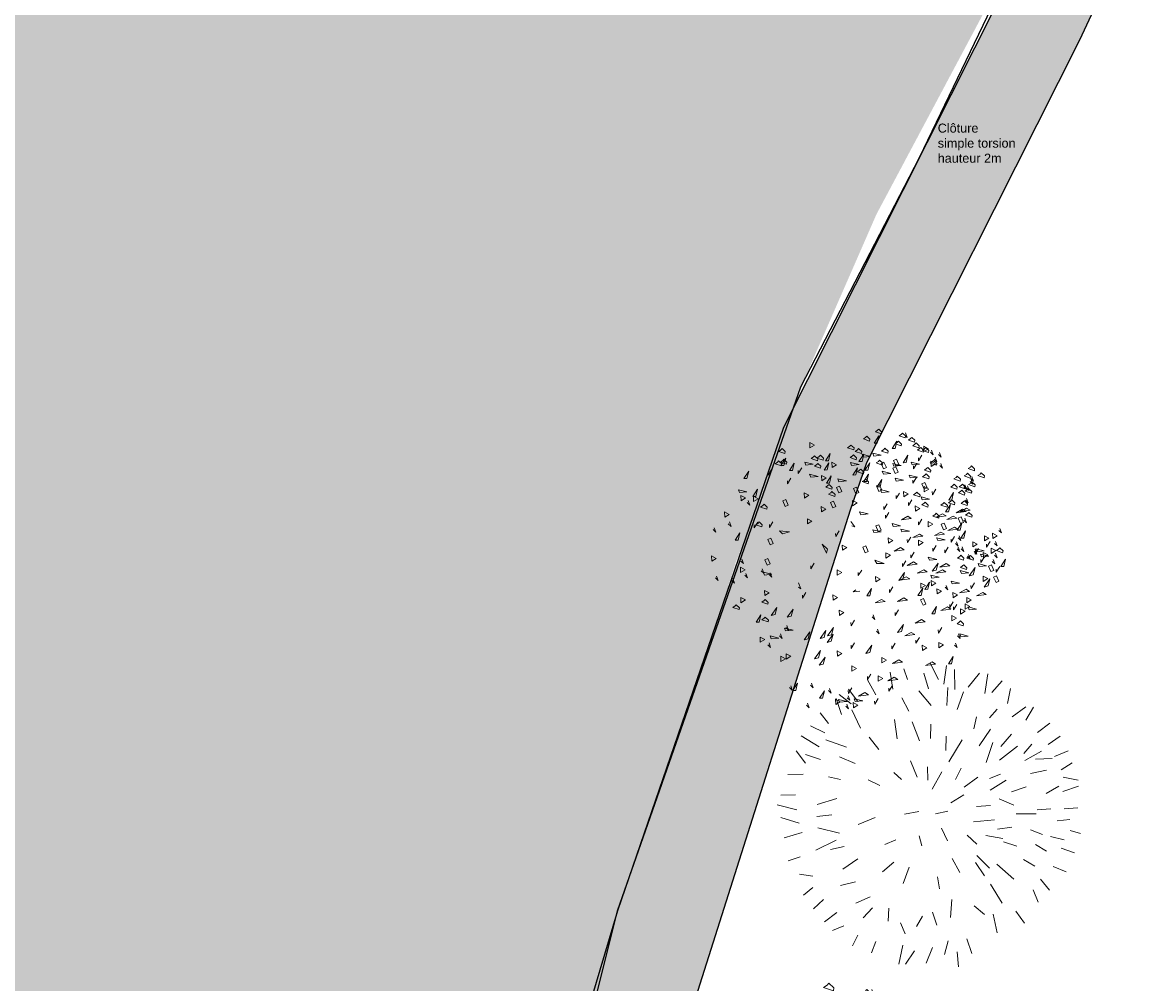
# Model space of a CAD drawing. Header units: centimetres. Extents: x 100159 to 225226, y -81380 to -23241.
# Tile 97 of 139: x 191136 to 193606, y -48531 to -46401. Entities that reach past the tile are written whole.
import ezdxf
from ezdxf.xclip import XClip

# ---------------------------------------------------------------- set-up
doc = ezdxf.new("R2010")
doc.units = ezdxf.units.CM
doc.header["$XCLIPFRAME"] = 2
doc.layers.get('0').update_dxf_attribs({"lineweight": 5})
for name, color, linetype in [('23', 63, 'Continuous'), ('36', 7, 'Continuous'), ('A-Mar-P-TX-légende', 7, 'Continuous'), ('DDL-PLAN MASSE PAYSAGE', 7, 'Continuous')]:
    doc.layers.add(name, color=color, linetype=linetype)
doc.layers.add('24', color=7, linetype='Continuous', lineweight=15, true_color=0x99ad58)
doc.layers.add('DDL- PAYSAGE HACHURES', color=7, linetype='Continuous', lineweight=15, true_color=0x99ad58)
doc.layers.add('A-Mar-P-TR-esv-massifs', color=7, linetype='Continuous', true_color=0x99ad58)
doc.styles.get("Standard").update_dxf_attribs({"font": 'arial.ttf'})

# ---------------------------------------------------------------- blocks, each defined once
blk = doc.blocks.new('17.07 CADASTRE')
at = {"layer": '23'}
h = blk.add_hatch(dxfattribs=at)
h.set_pattern_fill('CROSS', color=9, scale=0.122312, angle=-74.5126)
h.set_pattern_definition([(285.487436, (-1752.3689, 119.6183), (0.95587097, -0.5410825), [0.38833935, -1.16501804]), (15.487436, (-1752.5042, 119.37936), (0.5410825, 0.95587097), [0.38833935, -1.16501804])])
h.paths.add_polyline_path([(296.556, 77.111), (237.111, 55.333), (234.333, 63.889), (230.222, 79.222), (287.333, 104.778), (286, 108.667), (283.764, 107.684), (283.586, 107.684), (284.556, 108.111), (281.778, 113.778), (279.556, 117), (276.889, 119.556), (274.222, 121.222), (271, 122.222), (267.222, 123.778), (264.111, 125.444), (253.889, 127.667), (249.222, 128.444), (241, 128.111), (233.111, 127.444), (216.889, 124.444), (201.667, 120.778), (176.222, 114.111), (165.556, 111.111), (124.556, 102.444), (122.333, 102.222), (76.778, 95.667), (65.222, 94.333), (35.444, 90.111), (31.667, 89.667), (13.222, 87.017), (13.222, 11), (305.953, 11), (306.333, 20.889), (306.457, 20.91), (306.778, 27.444), (306.556, 41.222), (304.889, 48.667)])
h.paths.add_polyline_path([(382.444, 188.112), (366.222, 179.889), (324.333, 156.222), (321.556, 150.111), (319.889, 143.222), (318.444, 140), (316.333, 136.444), (312.889, 132.222), (311, 129.556), (309.667, 127), (309.222, 124.889), (309.111, 121.556), (313, 67.111), (320.889, 34.556), (323.889, 23), (326.72, 11), (382.444, 11)])
h.paths.add_polyline_path([(114.441, 168.682), (114.556, 172.222), (114.765, 174.055), (114.889, 176.111), (115.444, 180), (117, 187), (119.807, 200.743), (131.778, 243.333), (132.667, 246.889), (134.333, 259.778), (123.889, 263.889), (95.589, 275.588), (95.778, 276.111), (116.444, 322.667), (114.867, 324.739), (110, 330.778), (101, 340.111), (94.778, 345.889), (88.111, 351.333), (84.333, 354.222), (77.667, 358.667), (70, 363), (64.667, 366.778), (62.667, 368.556), (61, 370.778), (59.667, 373.333), (57.444, 376.444), (55, 379.889), (50.444, 384.111), (47.778, 386.111), (42.889, 389.333), (34.778, 392.222), (29.778, 390.222), (28, 389.111), (23.444, 385.111), (19.596, 381.153), (45.333, 361.111), (41.87, 356.754), (41.556, 357), (39.111, 354), (13.222, 374.341), (13.222, 359.889), (17.111, 358.444), (17.556, 359.444), (21.111, 358), (20.778, 357), (22.556, 356.333), (22.889, 357.333), (29.222, 354.889), (26.333, 347.667), (22.889, 349), (21.556, 345.667), (17.889, 347.111), (18.556, 348.889), (13.222, 350.98), (13.222, 268.872), (22.444, 266.333), (20.333, 258.444), (13.222, 260.467), (13.222, 114.187), (18.444, 116), (18.889, 112.778), (28.889, 113.333), (38.667, 115.778), (41.333, 115.778), (59.333, 118.667), (82, 120.333), (98.222, 123.111), (115.889, 127.889), (114.889, 141.889), (114.853, 142.698), (114.556, 146.667), (114.435, 152.182), (114.222, 157), (114.259, 160.231), (114.222, 161.889), (114.123, 164.5), (114.333, 166.889)])
h.paths.add_polyline_path([(35.889, 199), (33.222, 200.111), (35, 204.222), (37.556, 203)], flags=16)
h.paths.add_polyline_path([(48.222, 318.556), (43.778, 319.556), (44.333, 321.778), (38.889, 323), (39, 323.778), (35, 324.667), (35.111, 325.333), (31.556, 326.111), (33.444, 334.667), (40.444, 333), (40.222, 332.111), (43.222, 331.444), (42.889, 330), (46, 329.333), (49, 342.556), (55.111, 337.444), (53, 328.556), (50.667, 329.111)], flags=16)
h.paths.add_polyline_path([(23.889, 322.556), (20.556, 323.222), (21.111, 326.222), (24.556, 325.556)], flags=16)
h.paths.add_polyline_path([(19.667, 324.111), (14.111, 325.222), (14.556, 327.889), (20.222, 326.778)], flags=16)
h.paths.add_polyline_path([(57.556, 349), (56.556, 349.778), (56, 349.111), (53.667, 350.778), (54, 351.444), (50.556, 354.111), (52.889, 357.333), (53.667, 356.889), (54.444, 358), (53.778, 358.556), (59.667, 366.333), (64.444, 362.556), (60.444, 357.111), (64.444, 353.778), (61.889, 350.556), (59.889, 352.111)], flags=16)
h.paths.add_polyline_path([(38.667, 373.444), (35.778, 375.889), (35.444, 375.556), (32.333, 378), (33.111, 379.111), (30, 381.444), (32.444, 384.778), (35.556, 382.222), (36, 382.889), (36.889, 382.333), (37.889, 383.667), (40.444, 381.444), (42.889, 384.667), (47.778, 380.889), (42.889, 374.556), (40.778, 376.222)], flags=16)
h.paths.add_polyline_path([(64.778, 393.222), (55, 404.111), (51.333, 405.889), (50, 405.222), (47.889, 404.556), (45.556, 404.556), (44.778, 404.667), (43.889, 405.111), (34.778, 392.222), (42.889, 389.333), (47.778, 386.111), (50.444, 384.111), (55, 379.889), (57.444, 376.444), (59.667, 373.333), (61, 370.778), (62.667, 368.556), (64.667, 366.778), (70, 363), (77.667, 358.667), (84.333, 354.222), (88.111, 351.333), (94.778, 345.889), (101, 340.111), (110, 330.778), (112.546, 327.619), (117, 349.111), (122, 359.222), (113.222, 363.667), (115.333, 367.889), (104.333, 373.444), (104.111, 373), (103.667, 373.222), (103.889, 373.667)])
h.paths.add_polyline_path([(60.667, 391.556), (67.111, 388.333), (66.333, 386.667), (70.778, 384.444), (67.333, 377.444), (61, 380.556), (61.667, 381.889), (57, 384.222)], flags=16)
h.paths.add_polyline_path([(56.111, 388.778), (44.667, 394.444), (48.111, 401.222), (52.444, 399.111), (52.556, 399.556), (55.444, 398.111), (53.889, 395), (58.111, 393)], flags=16)
h.paths.add_polyline_path([(74.333, 380.889), (79.667, 378.222), (80.333, 379.556), (83.444, 378.111), (79.333, 369.889), (70.889, 374.222)], flags=16)
h.paths.add_polyline_path([(87.444, 378.444), (92.444, 376), (90.556, 372.333), (90, 372.667), (88.556, 369.778), (93.889, 367.222), (90.667, 360.778), (81, 365.556)], flags=16)
h.paths.add_polyline_path([(97.444, 368.111), (107.667, 363.111), (104.556, 356.778), (94.333, 361.778)], flags=16)
h.paths.add_polyline_path([(109.222, 359.889), (112.444, 358.222), (111.778, 357), (113.222, 356.222), (114.444, 358.667), (117.667, 357), (111, 343.444), (106.667, 345.556), (108, 348.333), (104.444, 350.111)], flags=16)
h.paths.add_polyline_path([(138.333, 392.333), (139.444, 392.667), (142.289, 398.356), (133.889, 402.556), (137.222, 409.444), (142.667, 406.667), (143.556, 408.444), (146.6, 406.978), (147.111, 408), (146.954, 409.778), (132.144, 409.778), (130.222, 406), (122.667, 409.778), (88.627, 409.778), (92.222, 408), (85.444, 394.444), (81.667, 396.333), (82.667, 398.444), (80.556, 399.556), (81.667, 401.667), (77.444, 403.778), (80.481, 409.778), (77.236, 409.778), (74.889, 405), (69.444, 407.778), (69.889, 408.778), (67.857, 409.778), (56.288, 409.778), (58.444, 408.667), (64.444, 402), (64.889, 402.333), (65.111, 402), (64.778, 401.667), (68.222, 397.778), (70.667, 396.556), (71.667, 398.667), (76.333, 396.333), (75.333, 394.222), (83.333, 390.222), (84.333, 392.333), (89, 390), (88.222, 388.333), (88.556, 388.111), (88.444, 387.778), (96, 383.889), (97, 386), (105.444, 381.778), (104.444, 379.667), (118, 372.889), (119.063, 372.48), (121, 372.111), (123.444, 372.222), (123.333, 372.667), (123.778, 372.778), (123.889, 372.333), (124.556, 372.556), (126.503, 373.571), (127.437, 374.272), (128.105, 375.058), (128.808, 376.042), (120.778, 380.222), (120.889, 380.444), (117.444, 382.111), (119.889, 386.778), (123.222, 385.111), (123.778, 386.111), (131.912, 381.934), (136.222, 390.556), (136.417, 390.75), (136.556, 391), (137.444, 391.778)])
h.paths.add_polyline_path([(94.778, 396.222), (95.111, 397), (90.889, 399.111), (93, 403.333), (93.889, 402.889), (95.333, 405.667), (98, 404.333), (98.333, 405), (101.889, 403.111), (101.667, 402.556), (104.556, 401.111), (101.111, 394), (98.111, 395.556), (97.667, 394.667)], flags=16)
h.paths.add_polyline_path([(104.778, 389.444), (108.222, 396.333), (118.667, 391.222), (115.667, 385.222), (112.889, 386.556), (112.444, 385.667)], flags=16)
at = {"color": 0, "linetype": 'Continuous'}
blk.add_lwpolyline([(38.667, 115.778), (41.333, 115.778), (59.333, 118.667), (82, 120.333), (98.222, 123.111), (115.889, 127.889), (115.131, 135.97), (114.696, 141.819), (114.319, 156.904), (114.122, 164.559), (114.889, 176.111), (115.989, 181.377), (117, 187), (119.807, 200.743), (125.405, 219.634), (128.803, 231.361), (130.17, 236.417), (131.524, 241.754), (131.992, 243.596), (132.621, 247.093), (133.521, 252.633), (134.333, 259.778), (123.889, 263.889), (95.667, 275.556)], dxfattribs=at)
blk = doc.blocks.new('Z$W@#1095')
for points in [[(3.307, 7.712), (3.214, 7.616), (3.245, 7.715)], [(3.633, 7.407), (3.541, 7.311), (3.572, 7.411)], [(4.396, 7.201), (4.303, 7.105), (4.334, 7.204)], [(2.137, 7.062), (2.045, 6.966), (2.076, 7.066)], [(5.341, 7.058), (5.267, 7.019), (5.448, 7.004)], [(2.268, 6.632), (2.176, 6.536), (2.207, 6.635)], [(2.863, 6.646), (2.771, 6.55), (2.802, 6.649)], [(3.864, 6.755), (3.79, 6.716), (3.971, 6.701)], [(4.059, 6.385), (3.985, 6.346), (4.165, 6.331)], [(5.365, 6.473), (5.291, 6.434), (5.472, 6.419)], [(2.561, 6.369), (2.468, 6.273), (2.499, 6.372)], [(5.754, 6.331), (5.68, 6.292), (5.861, 6.277)], [(2.874, 6.022), (2.781, 5.926), (2.812, 6.025)], [(2.874, 5.772), (2.782, 5.676), (2.813, 5.776)], [(1.119, 4.947), (1.026, 4.851), (1.058, 4.95)], [(2.857, 4.896), (2.846, 4.813), (2.963, 4.952)], [(3.541, 4.856), (3.467, 4.817), (3.648, 4.802)], [(1.485, 4.77), (1.393, 4.674), (1.424, 4.774)], [(1.764, 4.714), (1.672, 4.618), (1.703, 4.718)], [(2.709, 4.702), (2.635, 4.664), (2.816, 4.648)], [(4.648, 4.634), (4.574, 4.596), (4.755, 4.581)], [(5.037, 4.323), (5.043, 4.24), (5.13, 4.399)], [(7.995, 4.13), (7.902, 4.034), (7.933, 4.133)], [(0.32, 3.885), (0.228, 3.789), (0.259, 3.889)], [(5.904, 3.769), (5.83, 3.73), (6.011, 3.715)], [(3.49, 3.445), (3.416, 3.483), (3.507, 3.327)], [(3.952, 3.593), (3.878, 3.555), (4.059, 3.539)], [(5.714, 3.622), (5.64, 3.583), (5.821, 3.568)], [(6.325, 3.596), (6.251, 3.557), (6.432, 3.542)], [(7.273, 3.528), (7.199, 3.489), (7.38, 3.474)], [(7.535, 3.508), (7.461, 3.469), (7.642, 3.454)], [(0.636, 3.397), (0.544, 3.301), (0.575, 3.401)], [(6.915, 3.371), (6.841, 3.332), (7.022, 3.317)], [(0.092, 3.255), (0, 3.159), (0.031, 3.258)], [(2.621, 3.163), (2.547, 3.124), (2.728, 3.109)], [(6.308, 3.21), (6.234, 3.171), (6.415, 3.156)], [(7.751, 3.098), (7.659, 3.002), (7.69, 3.102)], [(7.884, 3.275), (7.792, 3.179), (7.823, 3.279)], [(7.922, 3.045), (7.829, 2.949), (7.86, 3.049)], [(0.726, 2.886), (0.634, 2.79), (0.665, 2.889)], [(2.06, 2.884), (1.986, 2.845), (2.167, 2.83)], [(3.087, 2.703), (2.995, 2.607), (3.026, 2.706)], [(5.369, 2.781), (5.296, 2.742), (5.476, 2.727)], [(5.95, 2.723), (5.876, 2.685), (6.057, 2.669)], [(6.865, 2.748), (6.791, 2.709), (6.972, 2.694)], [(7.666, 2.875), (7.574, 2.779), (7.605, 2.879)], [(3.915, 2.615), (3.841, 2.576), (4.022, 2.561)], [(4.719, 2.612), (4.645, 2.573), (4.826, 2.558)], [(5.038, 2.513), (4.964, 2.474), (5.145, 2.459)], [(0.774, 2.338), (0.681, 2.242), (0.712, 2.342)], [(0.91, 2.401), (0.836, 2.362), (1.017, 2.347)], [(2.785, 2.426), (2.692, 2.33), (2.723, 2.429)], [(0.549, 2.268), (0.457, 2.172), (0.488, 2.272)], [(3.413, 2.194), (3.339, 2.156), (3.52, 2.14)], [(1.484, 2.094), (1.41, 2.055), (1.591, 2.04)], [(5.471, 2.048), (5.397, 2.009), (5.578, 1.994)], [(7.433, 2.028), (7.341, 1.932), (7.372, 2.031)], [(7.439, 1.948), (7.347, 1.852), (7.378, 1.951)], [(7.638, 1.933), (7.545, 1.837), (7.576, 1.936)], [(7.722, 1.953), (7.63, 1.857), (7.661, 1.957)], [(2.547, 1.866), (2.473, 1.827), (2.654, 1.812)], [(7.117, 1.814), (7.025, 1.718), (7.056, 1.818)], [(0.964, 1.617), (0.89, 1.578), (1.071, 1.563)], [(5.577, 1.726), (5.503, 1.687), (5.684, 1.672)], [(5.92, 1.702), (5.846, 1.663), (6.027, 1.648)], [(6.603, 1.616), (6.51, 1.52), (6.541, 1.619)], [(1.46, 1.421), (1.386, 1.383), (1.567, 1.367)], [(5.81, 1.426), (5.718, 1.33), (5.749, 1.43)], [(5.921, 1.532), (5.829, 1.436), (5.86, 1.535)], [(6.095, 1.54), (6.003, 1.444), (6.034, 1.544)], [(2.981, 1.339), (2.907, 1.3), (3.088, 1.285)], [(4.711, 1.254), (4.619, 1.158), (4.65, 1.257)], [(5.859, 1.333), (5.767, 1.237), (5.798, 1.336)], [(5.751, 1.086), (5.659, 0.99), (5.69, 1.089)], [(5.951, 0.977), (5.859, 0.881), (5.89, 0.98)], [(3.507, 0.907), (3.433, 0.868), (3.614, 0.853)], [(4.262, 0.816), (4.188, 0.777), (4.369, 0.762)], [(4.279, 0.935), (4.205, 0.896), (4.386, 0.881)], [(5.916, 0.961), (5.842, 0.922), (6.023, 0.907)], [(5.013, 0.644), (4.939, 0.605), (5.12, 0.59)], [(5.778, 0.715), (5.704, 0.676), (5.885, 0.661)], [(6.225, 0.761), (6.152, 0.722), (6.332, 0.707)], [(6.778, 0.626), (6.685, 0.53), (6.717, 0.629)], [(5.929, 0.406), (5.837, 0.31), (5.868, 0.41)], [(6.108, 0.429), (6.016, 0.333), (6.047, 0.432)], [(6.402, 0.571), (6.31, 0.475), (6.341, 0.575)], [(3.392, 0.318), (3.3, 0.222), (3.331, 0.322)], [(3.655, 0.361), (3.563, 0.265), (3.594, 0.364)], [(5.726, 0.216), (5.652, 0.177), (5.832, 0.162)]]:
    blk.add_lwpolyline(points)
for points in [[(3.819, 7.505), (3.825, 7.651), (3.696, 7.583)], [(4.541, 7.579), (4.483, 7.518), (4.593, 7.342)], [(4.887, 7.578), (4.927, 7.503), (5.128, 7.549)], [(2.566, 7.287), (2.572, 7.433), (2.443, 7.365)], [(4.427, 7.3), (4.432, 7.446), (4.303, 7.378)], [(3.254, 7.042), (3.293, 6.967), (3.495, 7.014)], [(4.56, 6.978), (4.566, 7.124), (4.437, 7.056)], [(4.548, 7.138), (4.587, 7.063), (4.788, 7.11)], [(5.639, 6.985), (5.661, 6.806), (5.713, 6.821), (5.748, 6.935), (5.706, 6.948)], [(5.986, 7.048), (6.009, 6.87), (6.06, 6.885), (6.096, 6.999), (6.053, 7.012)], [(4.384, 6.814), (4.407, 6.636), (4.458, 6.651), (4.494, 6.765), (4.451, 6.778)], [(5.666, 6.821), (5.705, 6.746), (5.907, 6.792)], [(5.745, 6.874), (5.767, 6.695), (5.819, 6.711), (5.854, 6.824), (5.811, 6.838)], [(2.641, 6.434), (2.647, 6.58), (2.518, 6.512)], [(3.887, 6.72), (3.909, 6.541), (3.961, 6.556), (3.996, 6.67), (3.954, 6.683)], [(5.643, 6.547), (5.682, 6.472), (5.884, 6.519)], [(6.577, 6.24), (6.583, 6.386), (6.454, 6.318)], [(1.556, 6.272), (1.578, 6.094), (1.63, 6.109), (1.665, 6.223), (1.622, 6.236)], [(1.894, 6.058), (1.9, 6.203), (1.771, 6.135)], [(3.564, 6.117), (3.67, 6.241), (3.738, 6.183), (3.632, 6.059)], [(4.702, 6.214), (4.809, 6.339), (4.877, 6.281), (4.77, 6.156)], [(6.037, 6.271), (5.979, 6.209), (6.089, 6.034)], [(3.026, 5.941), (3.132, 6.066), (3.2, 6.008), (3.094, 5.883)], [(4.027, 6.058), (3.989, 5.95), (4.121, 5.796)], [(5.797, 6.002), (5.74, 5.941), (5.849, 5.765)], [(6.207, 6.153), (6.229, 5.974), (6.28, 5.99), (6.316, 6.103), (6.273, 6.117)], [(6.289, 6.018), (6.312, 5.839), (6.363, 5.855), (6.399, 5.968), (6.356, 5.982)], [(2.802, 5.953), (2.744, 5.892), (2.854, 5.716)], [(5.268, 5.761), (5.274, 5.907), (5.144, 5.839)], [(6.059, 5.981), (6.082, 5.802), (6.133, 5.817), (6.169, 5.931), (6.126, 5.944)], [(2.04, 5.622), (2.062, 5.444), (2.114, 5.459), (2.149, 5.573), (2.106, 5.586)], [(2.361, 5.553), (2.367, 5.699), (2.238, 5.631)], [(5.908, 5.544), (5.914, 5.69), (5.784, 5.622)], [(6.079, 5.694), (6.118, 5.619), (6.32, 5.665)], [(6.322, 5.774), (6.362, 5.699), (6.563, 5.745)], [(1.476, 5.517), (1.516, 5.443), (1.717, 5.489)], [(4.661, 5.369), (4.667, 5.515), (4.538, 5.447)], [(5.674, 5.445), (5.696, 5.267), (5.748, 5.282), (5.783, 5.396), (5.741, 5.409)], [(5.777, 5.476), (5.816, 5.401), (6.018, 5.448)], [(6.362, 5.45), (6.368, 5.595), (6.239, 5.527)], [(1.149, 5.093), (1.155, 5.239), (1.026, 5.171)], [(1.604, 5.404), (1.627, 5.225), (1.678, 5.24), (1.714, 5.354), (1.671, 5.367)], [(1.82, 5.227), (1.897, 5.141), (2.095, 5.182)], [(5.133, 5.174), (5.139, 5.32), (5.01, 5.252)], [(5.531, 5.287), (5.554, 5.109), (5.605, 5.124), (5.641, 5.238), (5.598, 5.251)], [(6.029, 5.244), (5.971, 5.183), (6.081, 5.007)], [(6.919, 5.385), (6.941, 5.207), (6.993, 5.222), (7.028, 5.335), (6.986, 5.349)], [(5.249, 5.015), (5.355, 5.139), (5.423, 5.081), (5.317, 4.957)], [(5.696, 5.047), (5.802, 5.171), (5.87, 5.113), (5.764, 4.989)], [(6.587, 5.132), (6.53, 5.071), (6.639, 4.895)], [(6.706, 5.202), (6.728, 5.023), (6.78, 5.039), (6.815, 5.152), (6.773, 5.166)], [(6.924, 5.15), (6.946, 4.971), (6.998, 4.986), (7.033, 5.1), (6.99, 5.113)], [(7.33, 5.101), (7.352, 4.923), (7.404, 4.938), (7.439, 5.051), (7.397, 5.065)], [(1.304, 5.001), (1.246, 4.939), (1.356, 4.764)], [(4.048, 4.617), (4.16, 4.642), (4.22, 4.836)], [(6.306, 4.921), (6.346, 4.846), (6.547, 4.893)], [(6.44, 4.848), (6.462, 4.67), (6.514, 4.685), (6.549, 4.799), (6.506, 4.812)], [(6.716, 4.934), (6.755, 4.859), (6.957, 4.905)], [(6.935, 4.946), (6.877, 4.885), (6.987, 4.709)], [(7.654, 4.891), (7.677, 4.712), (7.728, 4.727), (7.764, 4.841), (7.721, 4.854)], [(1.676, 4.744), (1.619, 4.683), (1.728, 4.507)], [(1.978, 4.806), (2.055, 4.721), (2.253, 4.762)], [(5.874, 4.617), (5.98, 4.742), (6.048, 4.684), (5.942, 4.559)], [(6.575, 4.681), (6.614, 4.607), (6.816, 4.653)], [(7.091, 4.695), (7.033, 4.633), (7.142, 4.458)], [(7.355, 4.781), (7.394, 4.707), (7.596, 4.753)], [(0.928, 4.345), (0.934, 4.491), (0.805, 4.423)], [(5.666, 4.475), (5.672, 4.621), (5.543, 4.553)], [(6.256, 4.609), (6.278, 4.431), (6.33, 4.446), (6.365, 4.559), (6.323, 4.573)], [(6.276, 4.572), (6.315, 4.497), (6.516, 4.544)], [(6.89, 4.49), (6.912, 4.311), (6.964, 4.326), (6.999, 4.44), (6.956, 4.453)], [(7.252, 4.501), (7.275, 4.323), (7.326, 4.338), (7.362, 4.452), (7.319, 4.465)], [(1.052, 4.244), (1.058, 4.39), (0.929, 4.322)], [(4.436, 4.181), (4.442, 4.326), (4.313, 4.259)], [(5.476, 4.303), (5.419, 4.241), (5.528, 4.066)], [(6.833, 4.24), (6.94, 4.365), (7.007, 4.307), (6.901, 4.182)], [(7.445, 4.27), (7.484, 4.195), (7.686, 4.242)], [(7.596, 4.254), (7.619, 4.075), (7.67, 4.09), (7.706, 4.204), (7.663, 4.218)], [(7.846, 4.254), (7.868, 4.076), (7.92, 4.091), (7.955, 4.204), (7.913, 4.218)], [(1.618, 4.114), (1.695, 4.029), (1.893, 4.07)], [(3.752, 4.006), (3.758, 4.152), (3.629, 4.084)], [(6.219, 4.073), (6.326, 4.197), (6.394, 4.139), (6.287, 4.015)], [(6.283, 4.057), (6.226, 3.996), (6.335, 3.82)], [(6.307, 4.172), (6.346, 4.098), (6.548, 4.144)], [(6.76, 4.236), (6.703, 4.175), (6.812, 3.999)], [(7.084, 4.073), (7.026, 4.012), (7.136, 3.836)], [(7.06, 3.967), (7.166, 4.091), (7.234, 4.033), (7.128, 3.909)], [(3.084, 3.803), (3.089, 3.949), (2.96, 3.881)], [(6.864, 3.888), (6.97, 4.012), (7.038, 3.954), (6.932, 3.83)], [(7.852, 3.972), (7.874, 3.793), (7.926, 3.808), (7.961, 3.922), (7.918, 3.935)], [(0.223, 3.775), (0.263, 3.701), (0.464, 3.747)], [(1.85, 3.733), (1.926, 3.647), (2.125, 3.688)], [(4.531, 3.663), (4.638, 3.788), (4.706, 3.729), (4.599, 3.605)], [(5.192, 3.758), (5.134, 3.697), (5.244, 3.521)], [(5.216, 3.606), (5.322, 3.73), (5.39, 3.672), (5.284, 3.548)], [(6.745, 3.836), (6.687, 3.774), (6.797, 3.599)], [(7.228, 3.823), (7.267, 3.748), (7.469, 3.795)], [(7.766, 3.796), (7.788, 3.617), (7.84, 3.632), (7.875, 3.746), (7.832, 3.759)], [(1.279, 3.622), (1.356, 3.536), (1.554, 3.578)], [(1.842, 3.509), (1.918, 3.423), (2.117, 3.464)], [(2.009, 3.58), (2.085, 3.495), (2.284, 3.536)], [(2.783, 3.461), (2.789, 3.607), (2.66, 3.539)], [(6.991, 3.525), (6.934, 3.463), (7.043, 3.288)], [(7.338, 3.635), (7.28, 3.574), (7.39, 3.398)], [(7.712, 3.625), (7.735, 3.447), (7.786, 3.462), (7.822, 3.575), (7.779, 3.589)], [(7.882, 3.369), (7.888, 3.515), (7.759, 3.447)], [(7.767, 3.499), (7.789, 3.32), (7.841, 3.336), (7.876, 3.449), (7.833, 3.463)], [(1.177, 3.427), (1.254, 3.341), (1.452, 3.383)], [(4.464, 3.337), (4.404, 3.239), (4.499, 3.061)], [(5.581, 3.356), (5.524, 3.295), (5.633, 3.119)], [(6.515, 3.315), (6.521, 3.461), (6.392, 3.393)], [(1.746, 3.009), (1.752, 3.155), (1.623, 3.087)], [(3.478, 3.098), (3.517, 3.024), (3.719, 3.07)], [(4.058, 2.967), (4.064, 3.113), (3.935, 3.045)], [(4.774, 3.01), (4.78, 3.156), (4.65, 3.088)], [(5.174, 3.128), (5.179, 3.274), (5.05, 3.206)], [(5.946, 2.941), (5.956, 3.055), (5.791, 3.172)], [(6.558, 3.174), (6.58, 2.995), (6.632, 3.011), (6.667, 3.124), (6.624, 3.138)], [(6.83, 2.978), (6.936, 3.103), (7.004, 3.044), (6.898, 2.92)], [(7.118, 3.171), (7.141, 2.992), (7.192, 3.007), (7.228, 3.121), (7.185, 3.134)], [(7.301, 3.207), (7.324, 3.029), (7.375, 3.044), (7.411, 3.158), (7.368, 3.171)], [(7.598, 3.006), (7.603, 3.152), (7.474, 3.084)], [(7.548, 3.146), (7.57, 2.968), (7.622, 2.983), (7.657, 3.097), (7.614, 3.11)], [(0.361, 3.015), (0.4, 2.94), (0.602, 2.987)], [(5.078, 2.737), (5.088, 2.851), (4.923, 2.968)], [(5.554, 3.068), (5.496, 3.007), (5.606, 2.831)], [(6.298, 2.85), (6.304, 2.996), (6.175, 2.928)], [(6.597, 2.961), (6.54, 2.9), (6.649, 2.724)], [(6.884, 2.869), (6.89, 3.015), (6.761, 2.947)], [(3.561, 2.57), (3.572, 2.685), (3.406, 2.802)], [(6.409, 2.846), (6.431, 2.667), (6.483, 2.683), (6.518, 2.796), (6.475, 2.81)], [(0.531, 2.461), (0.537, 2.607), (0.408, 2.539)], [(0.566, 2.533), (0.508, 2.471), (0.618, 2.296)], [(1.552, 2.465), (1.558, 2.61), (1.429, 2.543)], [(5.644, 2.437), (5.655, 2.551), (5.489, 2.668)], [(2.038, 2.416), (2.114, 2.331), (2.313, 2.372)], [(4.248, 2.491), (4.324, 2.405), (4.523, 2.446)], [(4.427, 2.239), (4.438, 2.353), (4.272, 2.47)], [(4.882, 2.241), (4.893, 2.356), (4.727, 2.472)], [(5.489, 2.352), (5.495, 2.498), (5.365, 2.43)], [(6.067, 2.341), (6.072, 2.487), (5.943, 2.419)], [(6.266, 2.438), (6.288, 2.26), (6.34, 2.275), (6.375, 2.389), (6.333, 2.402)], [(6.43, 2.11), (6.44, 2.224), (6.274, 2.341)], [(6.635, 2.37), (6.657, 2.192), (6.709, 2.207), (6.744, 2.32), (6.702, 2.334)], [(7.205, 2.348), (7.228, 2.17), (7.279, 2.185), (7.315, 2.299), (7.272, 2.312)], [(7.445, 2.367), (7.468, 2.189), (7.519, 2.204), (7.555, 2.317), (7.512, 2.331)], [(0.663, 1.983), (0.669, 2.129), (0.54, 2.061)], [(0.775, 2.153), (0.717, 2.092), (0.827, 1.916)], [(3.871, 2.041), (3.881, 2.155), (3.716, 2.272)], [(5.96, 1.926), (5.97, 2.04), (5.805, 2.157)], [(6.058, 2.002), (6.164, 2.127), (6.232, 2.069), (6.126, 1.944)], [(6.526, 2.17), (6.565, 2.096), (6.767, 2.142)], [(6.789, 2.213), (6.811, 2.034), (6.863, 2.05), (6.898, 2.163), (6.855, 2.177)], [(6.859, 2.238), (6.898, 2.163), (7.1, 2.21)], [(7.313, 2.143), (7.335, 1.965), (7.387, 1.98), (7.422, 2.093), (7.38, 2.107)], [(7.643, 2.15), (7.665, 1.971), (7.717, 1.986), (7.752, 2.1), (7.709, 2.113)], [(7.874, 2.14), (7.896, 1.961), (7.948, 1.977), (7.983, 2.09), (7.94, 2.104)], [(1.047, 1.849), (1.057, 1.963), (0.892, 2.08)], [(2.128, 1.825), (2.134, 1.971), (2.005, 1.903)], [(4.814, 1.891), (4.825, 2.006), (4.659, 2.122)], [(5.188, 2.044), (5.13, 1.982), (5.24, 1.807)], [(5.776, 2.079), (5.718, 2.017), (5.828, 1.842)], [(6.504, 1.818), (6.514, 1.933), (6.349, 2.05)], [(7.154, 2.084), (7.176, 1.905), (7.228, 1.92), (7.263, 2.034), (7.221, 2.047)], [(7.28, 1.935), (7.302, 1.757), (7.353, 1.772), (7.389, 1.886), (7.346, 1.899)], [(7.482, 1.935), (7.505, 1.756), (7.556, 1.771), (7.591, 1.885), (7.549, 1.898)], [(1.626, 1.691), (1.632, 1.837), (1.503, 1.769)], [(2.945, 1.886), (3.022, 1.801), (3.22, 1.842)], [(4.111, 1.831), (4.15, 1.756), (4.352, 1.803)], [(4.451, 1.772), (4.457, 1.917), (4.328, 1.85)], [(4.348, 1.741), (4.387, 1.667), (4.589, 1.713)], [(4.774, 1.767), (4.716, 1.706), (4.826, 1.53)], [(4.891, 1.775), (4.968, 1.689), (5.166, 1.73)], [(6.245, 1.651), (6.256, 1.766), (6.09, 1.883)], [(6.418, 1.656), (6.524, 1.78), (6.592, 1.722), (6.486, 1.598)], [(6.787, 1.668), (6.798, 1.783), (6.632, 1.9)], [(6.864, 1.583), (6.874, 1.697), (6.708, 1.814)], [(6.922, 1.891), (6.945, 1.712), (6.996, 1.727), (7.032, 1.841), (6.989, 1.854)], [(7.819, 1.814), (7.841, 1.635), (7.893, 1.651), (7.928, 1.764), (7.886, 1.778)], [(2.27, 1.405), (2.281, 1.52), (2.115, 1.637)], [(3.104, 1.434), (3.115, 1.549), (2.949, 1.666)], [(3.548, 1.337), (3.559, 1.451), (3.393, 1.568)], [(3.932, 1.588), (4.038, 1.713), (4.106, 1.655), (4, 1.53)], [(4.644, 1.54), (4.65, 1.686), (4.521, 1.618)], [(5.042, 1.429), (5.052, 1.543), (4.886, 1.66)], [(5.241, 1.408), (5.252, 1.522), (5.086, 1.639)], [(6.211, 1.66), (6.25, 1.585), (6.452, 1.632)], [(6.687, 1.636), (6.71, 1.458), (6.761, 1.473), (6.796, 1.587), (6.754, 1.6)], [(1.786, 1.309), (1.797, 1.423), (1.631, 1.54)], [(4.508, 1.302), (4.514, 1.448), (4.384, 1.38)], [(6.059, 1.473), (6.098, 1.399), (6.3, 1.445)], [(3.825, 1.265), (3.865, 1.19), (4.066, 1.237)], [(4.875, 1.19), (4.817, 1.128), (4.927, 0.953)], [(5.525, 1.312), (5.548, 1.134), (5.599, 1.149), (5.635, 1.263), (5.592, 1.276)], [(2.928, 0.971), (2.933, 1.117), (2.804, 1.049)], [(4.181, 0.851), (4.191, 0.966), (4.026, 1.083)], [(4.612, 0.858), (4.617, 1.004), (4.488, 0.936)], [(5.249, 1.089), (5.192, 1.027), (5.301, 0.852)], [(5.326, 1.125), (5.349, 0.946), (5.4, 0.961), (5.436, 1.075), (5.393, 1.088)], [(5.638, 1.074), (5.661, 0.896), (5.712, 0.911), (5.748, 1.025), (5.705, 1.038)], [(5.977, 0.971), (5.919, 0.91), (6.029, 0.734)], [(6.111, 0.989), (6.117, 1.135), (5.988, 1.067)], [(2.628, 0.559), (2.638, 0.673), (2.473, 0.79)], [(4.846, 0.603), (4.857, 0.717), (4.691, 0.834)], [(5.228, 0.804), (5.304, 0.718), (5.503, 0.759)], [(5.905, 0.791), (5.848, 0.729), (5.957, 0.554)], [(6.403, 0.774), (6.409, 0.919), (6.279, 0.852)], [(3.198, 0.596), (3.204, 0.742), (3.075, 0.674)], [(4.024, 0.605), (4.03, 0.751), (3.901, 0.683)], [(4.297, 0.472), (4.303, 0.617), (4.174, 0.549)], [(4.656, 0.457), (4.662, 0.602), (4.533, 0.535)], [(5.638, 0.734), (5.58, 0.672), (5.69, 0.497)], [(5.973, 0.596), (5.979, 0.741), (5.849, 0.674)], [(6.178, 0.454), (6.184, 0.6), (6.055, 0.532)], [(6.566, 0.598), (6.572, 0.744), (6.443, 0.676)], [(3.892, 0.521), (3.915, 0.342), (3.966, 0.358), (4.002, 0.471), (3.959, 0.485)], [(4.474, 0.416), (4.48, 0.562), (4.351, 0.494)], [(4.442, 0.451), (4.384, 0.39), (4.494, 0.214)], [(5.385, 0.311), (5.391, 0.457), (5.261, 0.389)], [(5.596, 0.321), (5.703, 0.446), (5.771, 0.388), (5.664, 0.263)], [(6.188, 0.435), (6.21, 0.257), (6.262, 0.272), (6.297, 0.385), (6.255, 0.399)], [(2.791, 0.24), (2.83, 0.166), (3.032, 0.212)], [(3.672, 0.327), (3.615, 0.266), (3.724, 0.09)], [(4.973, 0.151), (4.984, 0.265), (4.818, 0.382)], [(5.132, 0.298), (5.209, 0.212), (5.407, 0.253)], [(5.39, 0.058), (5.496, 0.183), (5.564, 0.125), (5.457, 0)], [(5.845, 0.136), (5.884, 0.062), (6.086, 0.108)]]:
    blk.add_lwpolyline(points, close=True)
blk = doc.blocks.new('arb2')
for p, q in [((70.62, 212.959), (70.579, 213.163)), ((70.753, 213.041), (70.681, 213.173)), ((70.977, 213.061), (70.905, 213.204)), ((71.089, 213.092), (71.16, 213.234)), ((71.303, 213.041), (71.323, 213.255)), ((71.456, 213.051), (71.456, 213.214)), ((71.558, 213.061), (71.619, 213.183)), ((70.508, 212.878), (70.477, 213.071)), ((71.191, 212.969), (71.17, 213.132)), ((71.7, 212.98), (71.823, 213.102)), ((71.843, 212.939), (71.874, 213.092)), ((71.894, 212.888), (71.965, 213.031)), ((70.437, 212.806), (70.304, 212.949)), ((71.425, 212.786), (71.395, 213.01)), ((70.202, 212.715), (70.111, 212.806)), ((71.099, 212.694), (71.069, 212.817)), ((71.313, 212.633), (71.303, 212.806)), ((71.66, 212.745), (71.792, 212.908)), ((72.037, 212.755), (72.139, 212.898)), ((70.732, 212.613), (70.651, 212.745)), ((70.905, 212.643), (70.763, 212.796)), ((72.169, 212.623), (72.312, 212.725)), ((70.08, 212.511), (70.039, 212.643)), ((70.518, 212.46), (70.335, 212.603)), ((70.6, 212.46), (70.549, 212.684)), ((71.548, 212.48), (71.619, 212.623)), ((72.322, 212.531), (72.404, 212.613)), ((69.978, 212.46), (69.866, 212.511)), ((70.498, 212.358), (70.406, 212.47)), ((71.731, 212.358), (71.894, 212.47)), ((72.037, 212.378), (72.129, 212.501)), ((69.917, 212.307), (69.784, 212.358)), ((71.221, 212.307), (71.221, 212.44)), ((72.19, 212.195), (72.271, 212.378)), ((72.332, 212.297), (72.455, 212.409)), ((72.465, 212.246), (72.577, 212.399)), ((70.447, 212.175), (70.284, 212.266)), ((70.905, 212.205), (70.763, 212.327)), ((71.405, 212.236), (71.374, 212.134)), ((71.813, 212.144), (71.955, 212.297)), ((72.444, 212.175), (72.628, 212.236)), ((69.856, 212.124), (69.713, 212.195)), ((70.223, 212.093), (70.121, 212.215)), ((71.466, 212.001), (71.588, 212.134)), ((72.016, 212.114), (71.884, 212.052)), ((72.261, 212.052), (72.434, 212.124)), ((72.444, 212.052), (72.628, 212.144)), ((69.764, 212.001), (69.672, 212.083)), ((70.151, 211.889), (70.029, 211.991)), ((70.579, 211.828), (70.437, 211.889)), ((70.793, 211.91), (70.702, 211.991)), ((71.16, 211.828), (71.069, 211.95)), ((71.486, 211.889), (71.609, 211.95)), ((71.843, 211.859), (71.976, 211.92)), ((72.271, 211.94), (72.465, 211.961)), ((72.526, 211.94), (72.709, 211.9)), ((69.744, 211.828), (69.621, 211.828)), ((70.06, 211.818), (69.927, 211.859)), ((71.629, 211.798), (71.425, 211.808)), ((72.016, 211.757), (71.751, 211.777)), ((72.546, 211.757), (72.74, 211.818)), ((70.131, 211.665), (70.009, 211.614)), ((70.6, 211.665), (70.426, 211.645)), ((70.855, 211.645), (70.936, 211.716)), ((71.211, 211.665), (71.293, 211.563)), ((72.169, 211.696), (72.292, 211.726)), ((72.587, 211.696), (72.74, 211.655)), ((69.764, 211.635), (69.642, 211.624)), ((71.109, 211.543), (71.018, 211.431)), ((71.517, 211.492), (71.385, 211.573)), ((71.619, 211.635), (71.751, 211.635)), ((72.037, 211.573), (72.241, 211.543)), ((72.455, 211.573), (72.343, 211.604)), ((72.557, 211.502), (72.709, 211.543)), ((70.049, 211.492), (69.968, 211.4)), ((71.588, 211.523), (71.741, 211.441)), ((71.914, 211.431), (72.129, 211.461)), ((69.856, 211.37), (69.662, 211.319)), ((70.212, 211.319), (70.09, 211.329)), ((70.64, 211.36), (70.539, 211.288)), ((71.466, 211.319), (71.537, 211.197)), ((71.874, 211.247), (71.782, 211.329)), ((71.996, 211.319), (72.21, 211.217)), ((72.129, 211.37), (72.292, 211.329)), ((72.455, 211.4), (72.608, 211.319)), ((69.856, 211.237), (69.693, 211.258)), ((70.294, 211.247), (70.192, 211.146)), ((70.875, 211.309), (70.783, 211.176)), ((71.16, 211.278), (71.12, 211.146)), ((71.425, 211.095), (71.313, 211.278)), ((71.68, 211.268), (71.843, 211.166)), ((72.485, 211.258), (72.638, 211.247)), ((69.968, 211.084), (69.795, 211.074)), ((70.498, 211.125), (70.325, 211.054)), ((70.956, 210.921), (71.018, 211.095)), ((71.293, 210.932), (71.242, 211.105)), ((71.649, 210.983), (71.639, 211.146)), ((72.108, 211.084), (72.271, 210.972)), ((72.292, 211.095), (72.169, 211.125)), ((72.424, 211.095), (72.567, 211.023)), ((70.1, 210.972), (69.958, 210.942)), ((70.946, 211.074), (70.865, 210.932)), ((71.354, 211.023), (71.435, 210.901)), ((71.762, 211.064), (71.874, 210.952)), ((72.016, 210.972), (72.118, 210.84)), ((72.251, 210.84), (72.169, 210.993)), ((70.539, 210.891), (70.508, 210.758)), ((71.028, 210.87), (70.967, 210.646)), ((71.262, 210.911), (71.283, 210.769)), ((71.578, 210.921), (71.67, 210.738)), ((72.363, 210.942), (72.495, 210.87)), ((70.039, 210.84), (69.907, 210.758)), ((70.202, 210.809), (70.09, 210.697)), ((70.814, 210.84), (70.691, 210.646)), ((71.711, 210.748), (71.782, 210.626)), ((72.281, 210.83), (72.394, 210.728)), ((70.549, 210.677), (70.396, 210.555)), ((71.191, 210.646), (71.181, 210.514)), ((71.497, 210.718), (71.507, 210.585)), ((71.904, 210.738), (72.027, 210.656)), ((72.129, 210.656), (72.169, 210.504)), ((72.19, 210.707), (72.302, 210.636)), ((71.374, 210.473), (71.385, 210.606)), ((71.772, 210.402), (71.7, 210.514)), ((71.996, 210.595), (72.118, 210.473)), ((70.681, 210.483), (70.61, 210.351)), ((70.956, 210.422), (70.865, 210.32)), ((71.089, 210.402), (71.028, 210.269)), ((71.558, 210.361), (71.527, 210.504)), ((71.843, 210.504), (71.914, 210.381)), ((71.262, 210.341), (71.272, 210.198)), ((71.466, 210.351), (71.486, 210.208)), ((71.67, 210.351), (71.69, 210.239))]:
    blk.add_line(p, q)
blk = doc.blocks.new('Z$W@#32203')
at = {"xscale": 1.845706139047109, "yscale": 1.845706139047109, "zscale": 1.845706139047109}
blk.add_blockref('arb2', (-128.5, -387.964), dxfattribs=at)

msp = doc.modelspace()

# ---------------------------------------------------------------- hatches: boundary and pattern name
at = {"layer": '24', "true_color": 0x898989}
h = msp.add_hatch(dxfattribs=at)
h.set_pattern_fill('AR-SAND', color=252, angle=179.9995)
h.set_pattern_definition([(217.499484, (0.38, 1.626), (1.59959, -48.941337), [0, -38.607999, 0, -43.179999, 0, -41.274999]), (187.499484, (0.38, 1.626), (-44.952973, -71.682103), [0, -20.827999, 0, -34.797999, 0, -13.3349996]), (147.499483, (31.622, 1.626), (-79.099236, -0.143005), [0, -12.6999996, 0, -45.7199986, 0, -59.689998]), (137.499483, (31.62, 1.626), (-76.355844, -22.292243), [0, -6.35, 0, -29.971999, 0, -34.289999])])
edge = h.paths.add_edge_path()
edge.add_line((208786, -40210.8), (208776.8, -40127.9))
edge.add_line((208776.8, -40127.9), (208764.2, -40029.7))
edge.add_line((208764.2, -40029.7), (208749.9, -39932.5))
edge.add_line((208749.9, -39932.5), (208733.5, -39836.3))
edge.add_line((208733.5, -39836.3), (208714.7, -39741.6))
edge.add_line((208714.7, -39741.6), (208693.2, -39648.8))
edge.add_line((208693.2, -39648.8), (208668.8, -39558.3))
edge.add_line((208668.8, -39558.3), (208641.1, -39470.9))
edge.add_line((208641.1, -39470.9), (208609.9, -39387.4))
edge.add_line((208609.9, -39387.4), (208575.3, -39308.9))
edge.add_line((208575.3, -39308.9), (208537.4, -39236.7))
edge.add_line((208537.4, -39236.7), (208496.7, -39172.2))
edge.add_line((208496.7, -39172.2), (208454.5, -39116.9))
edge.add_line((208454.5, -39116.9), (208409.4, -39069))
edge.add_line((208409.4, -39069), (208358.6, -39024.9))
edge.add_line((208358.6, -39024.9), (208302.4, -38985.4))
edge.add_line((208302.4, -38985.4), (208241.2, -38950.7))
edge.add_line((208241.2, -38950.7), (208227.2, -38944.4))
edge.add_arc((207978.7, -39704.8), 800, 71.9019, 73.4606)
edge.add_line((208206.4, -38937.9), (208304.6, -41875.7))
edge.add_line((208304.6, -41875.7), (208300.4, -43585.4))
edge.add_line((208300.4, -43585.4), (208277.5, -45719.2))
edge.add_line((208277.5, -45719.2), (208228.3, -46193.7))
edge.add_line((208228.3, -46193.7), (208281.6, -47440.3))
edge.add_line((208281.6, -47440.3), (208001.5, -49413.5))
edge.add_line((208001.5, -49413.5), (207668.1, -50400.1))
edge.add_line((207668.1, -50400.1), (206774.5, -51386.7))
edge.add_line((206774.5, -51386.7), (204987.3, -52013.4))
edge.add_line((204987.3, -52013.4), (202093.2, -52653.3))
edge.add_line((202093.2, -52653.3), (199906, -52879.9))
edge.add_line((199906, -52879.9), (197745.4, -52959.9))
edge.add_line((197745.4, -52959.9), (196398.4, -52813.2))
edge.add_line((196398.4, -52813.2), (195384.8, -52519.9))
edge.add_line((195384.8, -52519.9), (193984.4, -52333.3))
edge.add_line((193984.4, -52333.3), (192717.4, -51893.3))
edge.add_line((192717.4, -51893.3), (192370.7, -51759.9))
edge.add_line((192370.7, -51759.9), (191593.9, -52176.4))
edge.add_line((191593.9, -52176.4), (192407.9, -52325.4))
edge.add_line((192407.9, -52325.4), (192989, -52716.2))
edge.add_line((192989, -52716.2), (193416.6, -52924))
edge.add_line((193416.6, -52924), (194814.9, -53222.1))
edge.add_line((194814.9, -53222.1), (196056.4, -53349.1))
edge.add_line((196056.4, -53349.1), (196391.6, -53429.3))
edge.add_line((196391.6, -53429.3), (201734.5, -53313.9))
edge.add_line((201734.5, -53313.9), (202764.4, -53190.8))
edge.add_line((202764.4, -53190.8), (203785, -52962.9))
edge.add_line((203785, -52962.9), (205074.2, -52503.1))
edge.add_line((205074.2, -52503.1), (206048, -52121.8))
edge.add_line((206048, -52121.8), (207360.2, -51579))
edge.add_line((207360.2, -51579), (207414.2, -51568.4))
edge.add_line((207414.2, -51568.4), (207959.8, -51119.6))
edge.add_line((207959.8, -51119.6), (208151.9, -50840.9))
edge.add_line((208151.9, -50840.9), (208319.6, -50466.1))
edge.add_line((208319.6, -50466.1), (208353.8, -50296.8))
edge.add_line((208353.8, -50296.8), (208488, -49121.2))
edge.add_line((208488, -49121.2), (208889.4, -44355.6))
edge.add_line((208889.4, -44355.6), (208799.8, -41177.4))
edge.add_line((208799.8, -41177.4), (208786, -40210.8))
at = {"layer": 'A-Mar-P-TX-légende', "true_color": 0x515c2d}
h = msp.add_hatch(dxfattribs=at)
h.set_pattern_fill('AR-CONC', color=59, scale=0.75, angle=37.4248)
h.set_pattern_definition([(118.7805, (200765.85, -42220.19), (60.5989, 123.0478), [14.2875, -157.1625]), (63.7805, (200765.85, -42220.19), (-143.1446, 27.223), [11.43, -125.7304]), (169.232, (200770.9, -42209.93), (-82.5456, 150.2708), [12.1425, -133.5677]), (114.9647, (200730.33, -42206.4), (102.98, 178.1125), [21.4312, -235.7437]), (165.4161, (200738.91, -42191.55), (-108.5434, 233.1465), [18.2138, -200.3517]), (59.9647, (200730.33, -42206.4), (-108.5434, 233.1465), [17.145, -188.5948]), (89.7805, (200746.1, -42192.09), (112.6554, 78.2408), [14.2875, -157.1625]), (34.7805, (200746.1, -42192.09), (-111.9986, 93.2078), [11.43, -125.73]), (140.232, (200755.49, -42185.56), (0.6568, 171.4487), [12.1425, -133.5675]), (106.28054, (200765.847, -42220.186), (-58.2783, 25.11236), [0, -124.206, 0, -127.635, 0, -126.20625]), (76.28054, (200765.85, -42220.186), (-51.90273, 73.9116), [0, -72.771, 0, -121.3485, 0, -48.10125]), (36.28054, (200750.47, -42259.787), (40.81212, 93.24316), [0, -47.625, 0, -148.59, 0, -197.1675]), (26.28054, (200743.58, -42277.55), (22.4336, 110.4668), [0, -61.9125, 0, -98.679, 0, -140.0175])])
h.paths.add_polyline_path([(193297.7, -46352.6), (192821.3, -47298.7), (192453.7, -48370.2), (192234.1, -49109.4), (191817.3, -50919.6), (191673.8, -51734.4), (191551.7, -52146.4), (191743.4, -52203.2), (191868.8, -51780.3), (192013.3, -50959.4), (192427.6, -49160.4), (192617.4, -48591.9), (192970, -47481.5), (193006, -47376.5), (193477.7, -46439.8), (193759.1, -45835), (193548.3, -45835)])

# ---------------------------------------------------------------- linework, layer by layer
at = {"layer": 'A-Mar-P-TR-esv-massifs'}
msp.add_lwpolyline([(193297.7, -46352.6), (192821.3, -47298.7), (192453.7, -48370.2), (192234.1, -49109.4), (191817.3, -50919.6), (191673.8, -51734.4), (191551.7, -52146.4), (191743.4, -52203.2), (191868.8, -51780.3), (192013.3, -50959.4), (192427.6, -49160.4), (192617.4, -48591.9), (192970, -47481.5), (193006, -47376.5), (193477.7, -46439.8), (193759.1, -45835), (193548.3, -45835)], close=True, dxfattribs=at)

# ---------------------------------------------------------------- block references
at = {"layer": 'DDL- PAYSAGE HACHURES'}
for name, p, xscale, yscale, zscale, rotation in [('Z$W@#1095', (193105.2, -48031.7), 80.13309212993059, 80.13309212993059, 80.13309316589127, 63.75828688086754), ('Z$W@#32203', (193290, -48602.9), 116.9189790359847, 116.9189790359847, 116.9189805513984, 63.75828688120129), ('Z$W@#1095', (193038.3, -49694.4), 127.8784951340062, 127.8784951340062, 127.8784967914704, 63.758286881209)]:
    msp.add_blockref(name, p, dxfattribs=dict(at, xscale=xscale, yscale=yscale, zscale=zscale, rotation=rotation))
at = {"layer": 'DDL-PLAN MASSE PAYSAGE', "linetype": 'ByBlock'}
ref = msp.add_blockref('17.07 CADASTRE', (176094.2, -61986.4), dxfattribs=dict(at, xscale=106.2859075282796, yscale=106.2859075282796, zscale=106.2859075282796, rotation=344.5125640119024))
XClip(ref).set_block_clipping_path([(36.599704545, 85.9239172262), (419.7690201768, 192.095693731), (361.9471425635, 400.7723308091), (-21.2221730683, 294.6005543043)])

# ---------------------------------------------------------------- texts
at = {"layer": '36', "insert": (193163, -46712.2), "char_height": 20, "width": 460.179, "attachment_point": 7}
msp.add_mtext('Clôture\\Psimple torsion\\Phauteur 2m', dxfattribs=at)

doc.saveas('drawing.dxf')
